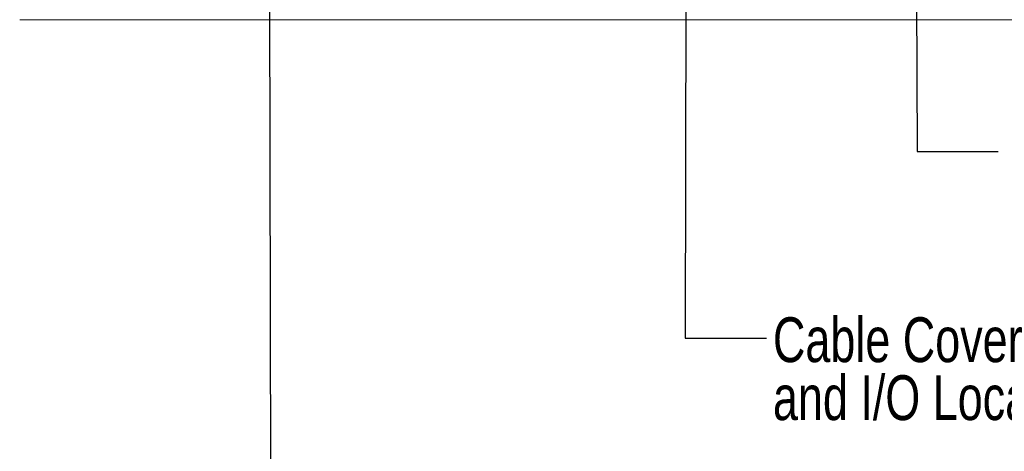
# Model space of a CAD drawing. Header units: millimetres. Extents: x 13 to 419, y 7 to 273.
# Tile 5 of 9: x 273 to 349, y 66 to 99. Entities that reach past the tile are written whole.
import ezdxf

# ---------------------------------------------------------------- set-up
doc = ezdxf.new("R2010")
doc.units = ezdxf.units.MM
doc.styles.add('SLDTEXTSTYLE1', font='TXT', dxfattribs={"width": 0.75})
doc.dimstyles.new('SLDDIMSTYLE0', dxfattribs={"dimtxt": 0, "dimasz": 1.3208, "dimexe": 0, "dimexo": 0.0625, "dimgap": 0, "dimtad": 0, "dimtih": 1, "dimtoh": 1, "dimdec": 0, "dimrnd": 1e-09, "dimzin": 0, "dimdsep": 46, "dimtxsty": 'Standard', "dimblk1": 'DOT', "dimblk2": 'DOT', "dimsah": 1, "dimcen": 0.09, "dimadec": 0, "dimazin": 0, "dimtfac": 1.3208, "dimtdec": 0, "dimtofl": 0, "dimtmove": 0, "dimatfit": 3, "dimldrblk": 'DOT', "dimfxl": 1, "dimfrac": 2, "dimtolj": 1, "dimtzin": 0, "dimarcsym": 0})

# ---------------------------------------------------------------- blocks, each defined once
blk = doc.blocks.new('SW_NOTE_4')
at = {"color": 0, "linetype": 'Continuous', "lineweight": 0, "char_height": 3.5, "attachment_point": 1, "style": 'SLDTEXTSTYLE1'}
for s, insert in [('Cable Cover', (0.506, 1.643)), ('and I/O Location', (0.506, -2.882))]:
    blk.add_mtext(s, dxfattribs=dict(at, insert=insert))
blk = doc.blocks.new('_DOT')
at = {"color": 0, "linetype": 'ByBlock', "lineweight": -2}
blk.add_line((-0.5, 0), (-1, 0), dxfattribs=at)
at = {"color": 0, "linetype": 'ByBlock', "const_width": 0.5}
blk.add_lwpolyline([(-0.25, 0, 1), (0.25, 0, 1)], format="xyb", close=True, dxfattribs=at)

msp = doc.modelspace()

# ---------------------------------------------------------------- linework, layer by layer
at = {"color": 7, "linetype": 'Continuous', "lineweight": 0}
msp.add_line((384.512, 99.468), (272.512, 99.468), dxfattribs=at)

# ---------------------------------------------------------------- block references
msp.add_blockref('SW_NOTE_4', (330.877, 74.595), dxfattribs=at)

# ---------------------------------------------------------------- leaders
for points in [[(324.632, 123.305), (324.527, 74.595), (330.877, 74.595)], [(291.979, 120.775), (292.138, 56.275), (298.488, 56.275)], [(342.568, 116.406), (342.644, 89.17), (348.994, 89.17)]]:
    msp.add_leader(points, dimstyle='SLDDIMSTYLE0', dxfattribs=at)

doc.saveas('drawing.dxf')
